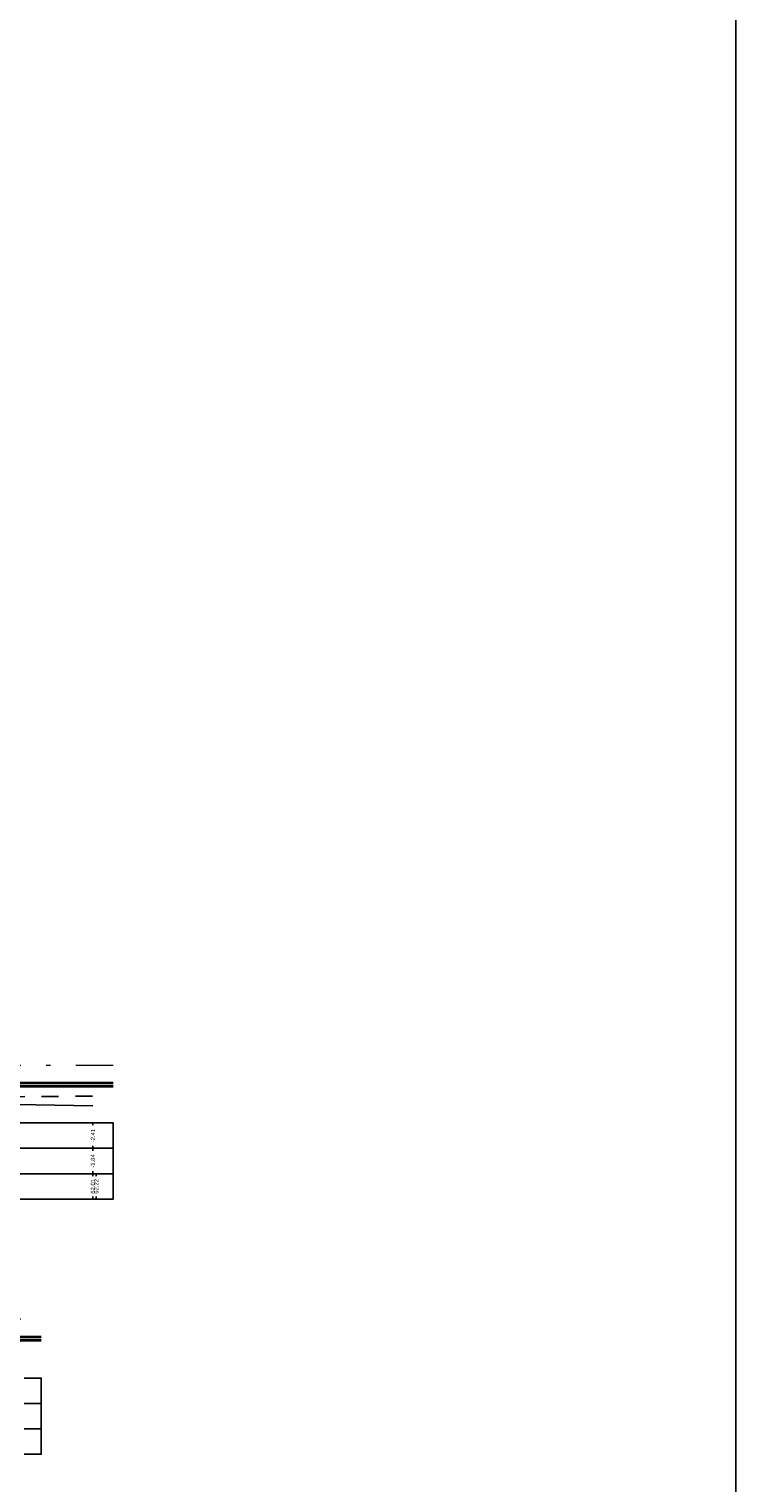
# Model space of a CAD drawing. Header units: metres. Extents: x 163463 to 198797, y 577287 to 592106.
# Tile 16 of 64: x 198246 to 198288, y 581622 to 581708. Entities that reach past the tile are written whole.
import ezdxf
from ezdxf.enums import TextEntityAlignment as Align

# ---------------------------------------------------------------- set-up
doc = ezdxf.new("R2010")
doc.units = ezdxf.units.M
doc.linetypes.add('AL-NAP_LIJN', pattern=[15.25, 12, -1.5, 0.25, -1.5])
doc.linetypes.add('MODDERLIJN', pattern=[2, 1, -1])
for name, color, linetype in [('0932-PRL_MODDERLIJN', 8, 'MODDERLIJN'), ('0950-PRL_MAAIVELD', 8, 'Continuous'), ('0971-PRO_BALKLIJN', 1, 'Continuous'), ('0973-PRO_PARAMETERS', 1, 'Continuous'), ('0974-PRO_AFSTAND', 1, 'Continuous'), ('0975-PRO_HOOGTE-MAAIVELD', 1, 'Continuous'), ('0976-PRO_HOOGTE-SLIBLAAG', 1, 'Continuous'), ('baggeroppervlak', 7, 'Continuous')]:
    doc.layers.add(name, color=color, linetype=linetype)
doc.layers.add('N-WA-WH-GRONDWATERLIJN-G', color=150, linetype='AL-GRONDWATERLIJN', lineweight=35)
doc.layers.add('X-XX-AL-NAP-G', color=7, linetype='AL-NAP_LIJN', lineweight=18)
doc.styles.add('StagCAD', font='txt', dxfattribs={"width": 0.96})
doc.linetypes.add('AL-GRONDWATERLIJN', pattern='A,6,[32,NLCS.SHX,S=1,R=0,X=0,Y=0],6', length=12)

msp = doc.modelspace()

# ---------------------------------------------------------------- linework, layer by layer
at = {"layer": '0932-PRL_MODDERLIJN'}
msp.add_polyline3d([(198187.656, 581646.422, 0), (198192.784, 581645.753, 0), (198193.886, 581645.44, 0), (198196.788, 581645.366, 0), (198200.395, 581645.355, 0), (198205.06, 581645.272, 0), (198209.201, 581645.265, 0), (198218.033, 581645.174, 0), (198231.236, 581645.167, 0), (198240.639, 581645.212, 0), (198249.671, 581645.267, 0)], dxfattribs=at)
at = {"layer": '0950-PRL_MAAIVELD'}
msp.add_polyline3d([(198187.656, 581646.069, 0), (198191.102, 581646.053, 0), (198191.488, 581645.922, 0), (198192.784, 581645.719, 0), (198193.886, 581645.347, 0), (198196.788, 581645.267, 0), (198200.395, 581645.225, 0), (198205.06, 581645.092, 0), (198209.201, 581645.166, 0), (198218.033, 581644.971, 0), (198231.236, 581644.82, 0), (198240.639, 581644.856, 0), (198249.671, 581644.688, 0)], dxfattribs=at)
at = {"layer": '0971-PRO_BALKLIJN'}
for points in [[(198187.656, 581642.188, 0), (198249.872, 581642.188, 0)], [(198249.872, 581642.188, 0), (198250.872, 581642.188, 0)], [(198187.656, 581640.688, 0), (198249.872, 581640.688, 0)], [(198249.872, 581640.688, 0), (198250.872, 581640.688, 0)], [(198245.615, 581627.105, 0), (198246.615, 581627.105, 0)], [(198245.615, 581625.605, 0), (198246.615, 581625.605, 0)]]:
    msp.add_polyline3d(points, dxfattribs=at)
at = {"layer": '0973-PRO_PARAMETERS'}
for points in [[(198187.656, 581643.688, 0), (198249.872, 581643.688, 0)], [(198249.872, 581639.188, 0), (198250.872, 581639.188, 0), (198250.872, 581643.688, 0), (198249.872, 581643.688, 0)], [(198249.872, 581639.188, 0), (198187.656, 581639.188, 0)], [(198245.615, 581624.105, 0), (198246.615, 581624.105, 0), (198246.615, 581628.605, 0), (198245.615, 581628.605, 0)]]:
    msp.add_polyline3d(points, dxfattribs=at)
at = {"layer": '0974-PRO_AFSTAND'}
for points in [[(198249.671, 581640.688, 0), (198249.671, 581640.546, 0)], [(198249.671, 581640.688, 0), (198249.671, 581640.546, 0)], [(198249.872, 581640.688, 0), (198249.872, 581640.546, 0)], [(198249.671, 581639.331, 0), (198249.671, 581639.188, 0)], [(198249.671, 581639.331, 0), (198249.671, 581639.188, 0)], [(198249.872, 581639.331, 0), (198249.872, 581639.188, 0)]]:
    msp.add_polyline3d(points, dxfattribs=at)
at = {"layer": '0975-PRO_HOOGTE-MAAIVELD'}
for points in [[(198249.671, 581643.688, 0), (198249.671, 581643.546, 0)], [(198249.671, 581642.331, 0), (198249.671, 581642.188, 0)]]:
    msp.add_polyline3d(points, dxfattribs=at)
at = {"layer": '0976-PRO_HOOGTE-SLIBLAAG'}
for points in [[(198249.671, 581642.188, 0), (198249.671, 581642.046, 0)], [(198249.671, 581640.831, 0), (198249.671, 581640.688, 0)]]:
    msp.add_polyline3d(points, dxfattribs=at)
at = {"layer": 'baggeroppervlak'}
msp.add_lwpolyline([(198162.87, 581736.494), (198287.686, 581736.494), (198287.686, 581470.429), (198162.87, 581470.429)], close=True, dxfattribs=at)
at = {"layer": 'N-WA-WH-GRONDWATERLIJN-G'}
for p, q in [((198190.492, 581646.052), (198250.872, 581646.052)), ((198191.935, 581645.852), (198250.872, 581645.852)), ((198187.656, 581631.052), (198246.615, 581631.052)), ((198188.1, 581630.852), (198246.615, 581630.852))]:
    msp.add_line(p, q, dxfattribs=at)
at = {"layer": 'X-XX-AL-NAP-G'}
for p, q in [((198187.656, 581647.102), (198250.872, 581647.102)), ((198187.656, 581632.102), (198246.615, 581632.102))]:
    msp.add_line(p, q, dxfattribs=at)

# ---------------------------------------------------------------- texts
at = {"layer": '0974-PRO_AFSTAND', "style": 'StagCAD', "width": 0.96}
for s, p in [('62.01', (198249.671, 581639.938)), ('62.01', (198249.671, 581639.938)), ('62.22', (198249.872, 581639.938))]:
    msp.add_text(s, height=0.25, rotation=90, dxfattribs=at).set_placement(p, align=Align.MIDDLE)
at = {"layer": '0975-PRO_HOOGTE-MAAIVELD', "style": 'StagCAD', "width": 0.96}
msp.add_text('-2.41', height=0.25, rotation=90, dxfattribs=at).set_placement((198249.671, 581642.938), align=Align.MIDDLE)
at = {"layer": '0976-PRO_HOOGTE-SLIBLAAG', "style": 'StagCAD', "width": 0.96}
msp.add_text('-1.84', height=0.25, rotation=90, dxfattribs=at).set_placement((198249.671, 581641.438), align=Align.MIDDLE)

doc.saveas('drawing.dxf')
